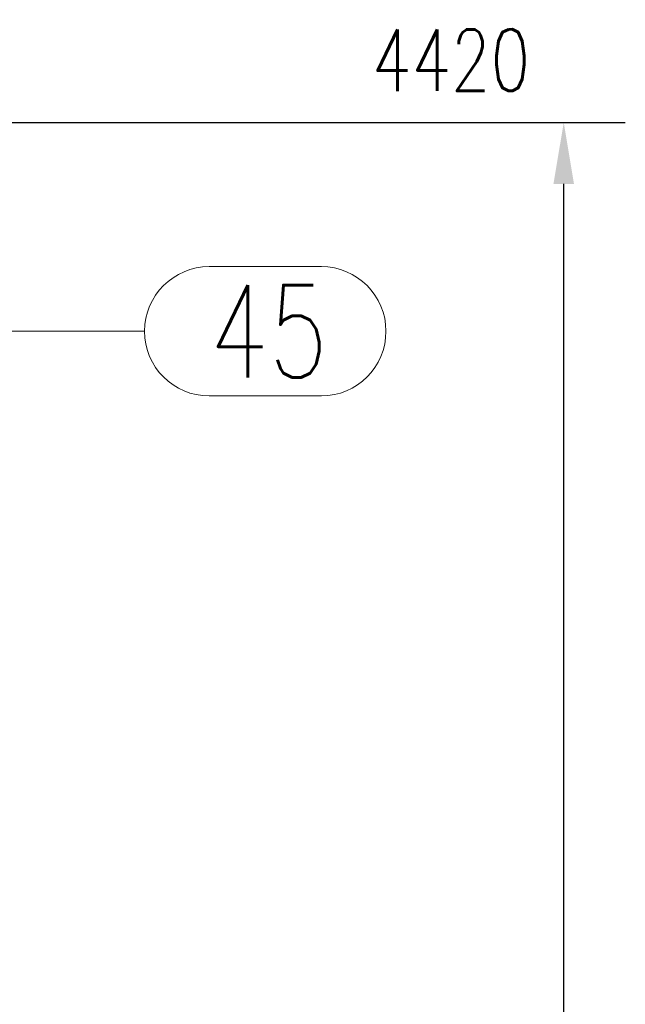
# Model space of a CAD drawing. Header units: millimetres. Extents: x 3515 to 4529, y 13642 to 14292.
# Tile 29 of 96: x 3887 to 3907, y 13960 to 13992. Entities that reach past the tile are written whole.
import ezdxf

# ---------------------------------------------------------------- set-up
doc = ezdxf.new("R2010")
doc.units = ezdxf.units.MM
doc.header["$LTSCALE"] = 10
doc.layers.get('Defpoints').update_dxf_attribs({"color": 1})
doc.layers.add('PS_DIM', color=4, linetype='Continuous', lineweight=13)
doc.layers.add('PS_Pos', color=1, linetype='Continuous', lineweight=15)
doc.styles.add('simplex', font='simplex.shx', dxfattribs={"width": 0.75})
doc.dimstyles.new('1_10_GŁ_DS1-LS10', dxfattribs={"dimtxt": 2, "dimasz": 2, "dimexe": 2, "dimexo": 5, "dimgap": 1, "dimtad": 1, "dimjust": 4, "dimdec": 0, "dimlfac": 10, "dimtxsty": 'simplex', "dimblk1": 'NONE', "dimsah": 1, "dimcen": 2, "dimclrd": 256, "dimclre": 256, "dimclrt": 3, "dimadec": 1, "dimazin": 0, "dimtfac": 1, "dimtdec": 0, "dimtmove": 2, "dimatfit": 3, "dimfxl": 1, "dimarcsym": 0})

# ---------------------------------------------------------------- blocks, each defined once
blk = doc.blocks.new('*D92')
at = {"layer": 'Defpoints', "color": 0, "transparency": 16777216}
for p in [(3869.316, 13988.67), (3905.155, 13988.67), (3885.06, 13714.81)]:
    blk.add_point(p, dxfattribs=at)
at = {"layer": 'PS_DIM', "lineweight": -2, "transparency": 16777216}
for p, q in [((3874.316, 13988.67), (3907.155, 13988.67)), ((3905.155, 13714.81), (3905.155, 13986.67)), ((3890.06, 13714.81), (3907.155, 13714.81))]:
    blk.add_line(p, q, dxfattribs=at)
at = {"layer": 'PS_DIM', "transparency": 16777216}
blk.add_solid([(3904.821, 13986.67), (3905.488, 13986.67), (3905.155, 13988.67)], dxfattribs=at)
at = {"layer": 'PS_DIM', "color": 3, "transparency": 16777216, "insert": (3901.492, 13990.69), "char_height": 2, "attachment_point": 5, "rotation": 0.0573, "style": 'simplex'}
blk.add_mtext('4420', dxfattribs=at)
blk = doc.blocks.new('_None')
blk = doc.blocks.new('*X341')
at = {"color": 1}
for p, q in [((3893.637, 13983.984), (3897.28, 13983.984)), ((3874.75, 13978.098), (3886.537, 13981.884)), ((3886.537, 13981.884), (3891.537, 13981.884)), ((3893.637, 13979.784), (3897.28, 13979.784))]:
    blk.add_line(p, q, dxfattribs=at)
for centre, start, end in [((3893.637, 13981.884), 90, 270), ((3897.28, 13981.884), 270, 90)]:
    blk.add_arc(centre, 2.1, start, end, dxfattribs=at)
at = {"color": 2, "style": 'simplex', "width": 0.75}
blk.add_text('45', height=3, dxfattribs=at).set_placement((3893.637, 13980.384))

msp = doc.modelspace()

# ---------------------------------------------------------------- block references
at = {"layer": 'PS_Pos'}
msp.add_blockref('*X341', (0, 0), dxfattribs=at)

# ---------------------------------------------------------------- dimensions: what is measured, and where the dimension line sits
at = {"layer": 'PS_DIM'}
dim = msp.add_linear_dim(base=(3905.155, 13988.67), p1=(3885.06, 13714.81), p2=(3869.316, 13988.67), angle=90, text='4420', dimstyle='1_10_GŁ_DS1-LS10', dxfattribs=at)
dim.commit()
dim.dimension.update_dxf_attribs({"geometry": '*D92', "text_midpoint": (3901.492, 13990.69), "dimtype": 128, "text_rotation": 0.0573})

doc.saveas('drawing.dxf')
